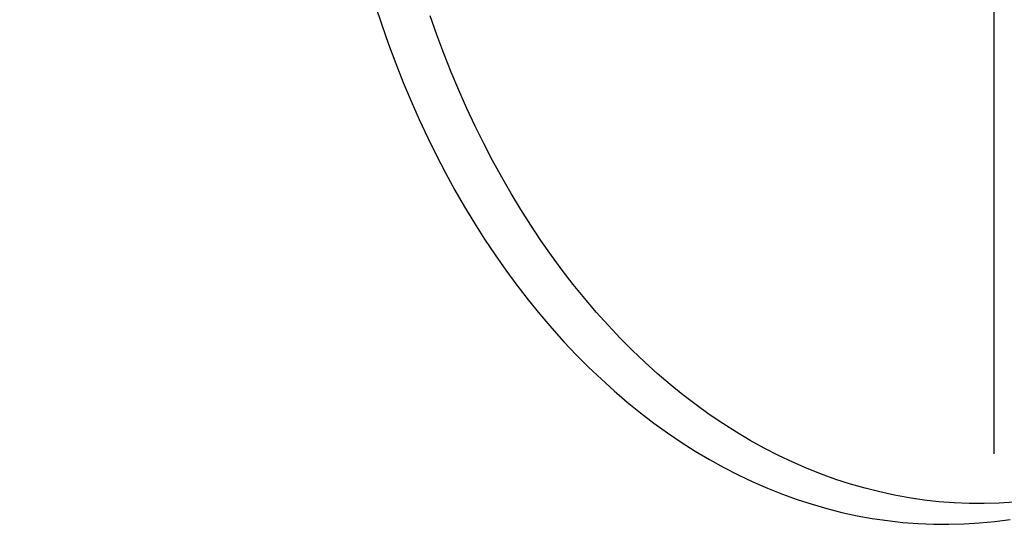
# Model space of a CAD drawing. Header units: millimetres. Extents: x -104 to 128, y -124 to 124.
# Tile 250 of 256: x 106.27 to 120.21, y -12.5 to -5.35. Entities that reach past the tile are written whole.
import ezdxf

# ---------------------------------------------------------------- set-up
doc = ezdxf.new("R2010")
doc.units = ezdxf.units.MM
doc.header["$MEASUREMENT"] = 0
doc.layers.add('Predefinito', color=5, linetype='Continuous')

msp = doc.modelspace()

# ---------------------------------------------------------------- linework, layer by layer
at = {"layer": 'Predefinito'}
msp.add_lwpolyline([(120.068, -11.5), (120.068, 11.5)], dxfattribs=at)
at = {"layer": 'Predefinito', "extrusion": (0.707107, 0, 0.707107)}
for points in [[(0, 1101.643), (-0.397, 1101.636), (-0.806, 1101.617), (-1.227, 1101.582), (-1.659, 1101.532), (-1.88, 1101.5), (-2.104, 1101.464), (-2.33, 1101.424), (-2.559, 1101.378), (-2.79, 1101.327), (-3.025, 1101.271), (-3.261, 1101.21), (-3.5, 1101.143), (-3.741, 1101.07), (-3.984, 1100.991), (-4.229, 1100.905), (-4.476, 1100.814), (-4.725, 1100.715), (-4.974, 1100.61), (-5.225, 1100.498), (-5.478, 1100.379), (-5.73, 1100.252), (-5.984, 1100.117), (-6.237, 1099.975), (-6.491, 1099.825), (-6.745, 1099.667), (-6.997, 1099.501), (-7.249, 1099.326), (-7.5, 1099.143), (-7.749, 1098.951), (-7.996, 1098.75), (-8.241, 1098.541), (-8.484, 1098.323), (-8.723, 1098.096), (-8.959, 1097.86), (-9.19, 1097.615), (-9.418, 1097.362), (-9.641, 1097.099), (-9.858, 1096.828), (-10.07, 1096.548), (-10.276, 1096.26), (-10.475, 1095.963), (-10.667, 1095.658), (-10.852, 1095.346), (-11.029, 1095.025), (-11.198, 1094.697), (-11.358, 1094.362), (-11.509, 1094.02), (-11.651, 1093.671), (-11.783, 1093.316), (-11.904, 1092.956), (-12.015, 1092.59), (-12.115, 1092.22), (-12.204, 1091.845), (-12.282, 1091.466), (-12.348, 1091.084), (-12.403, 1090.699), (-12.445, 1090.312), (-12.476, 1089.923), (-12.494, 1089.533), (-12.5, 1089.143), (-12.494, 1088.752), (-12.476, 1088.362), (-12.445, 1087.973), (-12.403, 1087.586), (-12.348, 1087.201), (-12.282, 1086.819), (-12.204, 1086.441), (-12.115, 1086.066), (-12.015, 1085.695), (-11.904, 1085.329), (-11.783, 1084.969), (-11.651, 1084.614), (-11.509, 1084.266), (-11.358, 1083.924), (-11.198, 1083.588), (-11.029, 1083.26), (-10.852, 1082.94), (-10.667, 1082.627), (-10.475, 1082.322), (-10.276, 1082.025), (-10.07, 1081.737), (-9.858, 1081.457), (-9.641, 1081.186), (-9.418, 1080.923), (-9.19, 1080.67), (-8.959, 1080.425), (-8.723, 1080.189), (-8.484, 1079.962), (-8.241, 1079.744), (-7.996, 1079.535), (-7.749, 1079.334), (-7.5, 1079.143), (-7.249, 1078.959), (-6.997, 1078.785), (-6.745, 1078.618), (-6.491, 1078.46), (-6.237, 1078.31), (-5.984, 1078.168), (-5.73, 1078.033), (-5.478, 1077.907), (-5.225, 1077.787), (-4.974, 1077.675), (-4.725, 1077.57), (-4.476, 1077.472), (-4.229, 1077.38), (-3.984, 1077.295), (-3.741, 1077.216), (-3.5, 1077.143), (-3.261, 1077.076), (-3.025, 1077.014), (-2.79, 1076.958), (-2.559, 1076.907), (-2.33, 1076.862), (-2.104, 1076.821), (-1.88, 1076.785), (-1.659, 1076.753), (-1.227, 1076.703), (-0.806, 1076.669), (-0.397, 1076.649), (0, 1076.643)], [(-1.208, 1100.579), (-1.448, 1100.551), (-1.687, 1100.518), (-1.967, 1100.473), (-2.246, 1100.421), (-2.525, 1100.362), (-2.801, 1100.296), (-3.074, 1100.224), (-3.345, 1100.145), (-3.613, 1100.06), (-3.879, 1099.969), (-4.142, 1099.871), (-4.403, 1099.766), (-4.661, 1099.656), (-4.917, 1099.539), (-5.17, 1099.415), (-5.42, 1099.285), (-5.668, 1099.149), (-5.974, 1098.969), (-6.156, 1098.856), (-6.393, 1098.702), (-6.626, 1098.542), (-6.855, 1098.376), (-7.078, 1098.206), (-7.298, 1098.03), (-7.513, 1097.85), (-7.723, 1097.664), (-7.929, 1097.472), (-8.13, 1097.276), (-8.327, 1097.074), (-8.519, 1096.868), (-8.707, 1096.656), (-8.935, 1096.383), (-9.067, 1096.216), (-9.239, 1095.991), (-9.404, 1095.762), (-9.563, 1095.529), (-9.717, 1095.294), (-9.864, 1095.054), (-10.006, 1094.812), (-10.141, 1094.566), (-10.27, 1094.316), (-10.394, 1094.064), (-10.511, 1093.807), (-10.623, 1093.548), (-10.728, 1093.285), (-10.827, 1093.018), (-10.92, 1092.75), (-11.005, 1092.48), (-11.084, 1092.209), (-11.156, 1091.936), (-11.22, 1091.663), (-11.279, 1091.388), (-11.33, 1091.112), (-11.375, 1090.835), (-11.413, 1090.556), (-11.444, 1090.277), (-11.468, 1089.996), (-11.486, 1089.713), (-11.496, 1089.43), (-11.5, 1089.146), (-11.497, 1088.862), (-11.486, 1088.579), (-11.469, 1088.298), (-11.445, 1088.017), (-11.414, 1087.738), (-11.376, 1087.459), (-11.332, 1087.182), (-11.28, 1086.906), (-11.222, 1086.631), (-11.158, 1086.357), (-11.086, 1086.084), (-11.007, 1085.812), (-10.899, 1085.474), (-10.829, 1085.273), (-10.731, 1085.007), (-10.626, 1084.744), (-10.515, 1084.485), (-10.398, 1084.229), (-10.274, 1083.977), (-10.145, 1083.727), (-10.01, 1083.481), (-9.869, 1083.239), (-9.721, 1082.999), (-9.568, 1082.763), (-9.409, 1082.53), (-9.243, 1082.3), (-9.027, 1082.018), (-8.893, 1081.852), (-8.711, 1081.635), (-8.524, 1081.423), (-8.333, 1081.217), (-8.136, 1081.015), (-7.935, 1080.819), (-7.73, 1080.628), (-7.519, 1080.442), (-7.305, 1080.26), (-7.085, 1080.084), (-6.861, 1079.914), (-6.632, 1079.748), (-6.399, 1079.587), (-6.161, 1079.432), (-5.919, 1079.283), (-5.674, 1079.14), (-5.427, 1079.004), (-5.177, 1078.874), (-4.925, 1078.75), (-4.669, 1078.633), (-4.411, 1078.522), (-4.151, 1078.418), (-3.887, 1078.32), (-3.621, 1078.228), (-3.353, 1078.142), (-3.081, 1078.063), (-2.807, 1077.99), (-2.53, 1077.924), (-2.253, 1077.865), (-1.974, 1077.813), (-1.694, 1077.768), (-1.414, 1077.73), (-1.133, 1077.699), (-0.851, 1077.674), (-0.568, 1077.657), (-0.284, 1077.646), (0, 1077.643)]]:
    msp.add_lwpolyline(points, dxfattribs=at)
at = {"layer": 'Predefinito', "extrusion": (-0.337902, 0.878433, 0.337902)}
msp.add_lwpolyline([(-103.423, 1584.844), (-103.406, 1584.859), (-103.389, 1584.873), (-103.371, 1584.887), (-103.353, 1584.901), (-103.334, 1584.914), (-103.315, 1584.927), (-103.296, 1584.94), (-103.275, 1584.952), (-103.255, 1584.964), (-103.234, 1584.975), (-103.213, 1584.986), (-103.191, 1584.997), (-103.169, 1585.007), (-103.146, 1585.017), (-103.124, 1585.026), (-103.1, 1585.034), (-103.077, 1585.043), (-103.053, 1585.05), (-103.029, 1585.057), (-103.004, 1585.063), (-102.98, 1585.069), (-102.955, 1585.074), (-102.93, 1585.079), (-102.905, 1585.083), (-102.879, 1585.086), (-102.854, 1585.089), (-102.828, 1585.091), (-102.802, 1585.092), (-102.776, 1585.093), (-102.75, 1585.093), (-102.725, 1585.092), (-102.699, 1585.091), (-102.673, 1585.089), (-102.647, 1585.086), (-102.621, 1585.083), (-102.596, 1585.079), (-102.571, 1585.074), (-102.545, 1585.069), (-102.52, 1585.063), (-102.496, 1585.057), (-102.471, 1585.049), (-102.447, 1585.042), (-102.423, 1585.033), (-102.399, 1585.024), (-102.376, 1585.015), (-102.353, 1585.005), (-102.33, 1584.994), (-102.308, 1584.983), (-102.286, 1584.972), (-102.264, 1584.96), (-102.243, 1584.947), (-102.223, 1584.934), (-102.202, 1584.921), (-102.183, 1584.907), (-102.163, 1584.893), (-102.145, 1584.879), (-102.126, 1584.864), (-102.108, 1584.849), (-102.091, 1584.833), (-102.074, 1584.818), (-102.058, 1584.802), (-102.042, 1584.786), (-102.027, 1584.769), (-102.012, 1584.753)], dxfattribs=at)
at = {"layer": 'Predefinito', "extrusion": (-0.368137, 0.853786, 0.368137)}
msp.add_lwpolyline([(-101.51, 1568.713), (-101.492, 1568.727), (-101.475, 1568.741), (-101.457, 1568.755), (-101.439, 1568.768), (-101.42, 1568.781), (-101.4, 1568.794), (-101.381, 1568.807), (-101.36, 1568.819), (-101.34, 1568.83), (-101.319, 1568.841), (-101.297, 1568.852), (-101.275, 1568.862), (-101.253, 1568.872), (-101.23, 1568.882), (-101.207, 1568.89), (-101.184, 1568.899), (-101.16, 1568.906), (-101.136, 1568.914), (-101.112, 1568.92), (-101.088, 1568.926), (-101.063, 1568.932), (-101.038, 1568.937), (-101.013, 1568.941), (-100.988, 1568.944), (-100.962, 1568.947), (-100.936, 1568.95), (-100.911, 1568.951), (-100.885, 1568.952), (-100.859, 1568.953), (-100.833, 1568.952), (-100.807, 1568.951), (-100.782, 1568.95), (-100.756, 1568.947), (-100.73, 1568.944), (-100.705, 1568.94), (-100.679, 1568.936), (-100.654, 1568.931), (-100.629, 1568.925), (-100.604, 1568.919), (-100.579, 1568.912), (-100.555, 1568.905), (-100.53, 1568.897), (-100.506, 1568.888), (-100.483, 1568.879), (-100.46, 1568.869), (-100.437, 1568.859), (-100.414, 1568.848), (-100.392, 1568.836), (-100.37, 1568.824), (-100.349, 1568.812), (-100.328, 1568.799), (-100.308, 1568.786), (-100.288, 1568.773), (-100.268, 1568.759), (-100.249, 1568.744), (-100.231, 1568.729), (-100.212, 1568.714), (-100.195, 1568.699), (-100.178, 1568.684), (-100.161, 1568.668), (-100.145, 1568.652), (-100.129, 1568.635), (-100.114, 1568.619), (-100.1, 1568.602)], dxfattribs=at)
at = {"layer": 'Predefinito', "extrusion": (-0.397478, 0.827056, 0.397478)}
msp.add_lwpolyline([(-99.357, 1551.557), (-99.34, 1551.571), (-99.322, 1551.584), (-99.304, 1551.598), (-99.285, 1551.611), (-99.266, 1551.624), (-99.247, 1551.636), (-99.227, 1551.648), (-99.206, 1551.66), (-99.185, 1551.671), (-99.164, 1551.682), (-99.143, 1551.692), (-99.121, 1551.702), (-99.098, 1551.712), (-99.075, 1551.721), (-99.052, 1551.729), (-99.029, 1551.737), (-99.005, 1551.745), (-98.981, 1551.752), (-98.957, 1551.758), (-98.932, 1551.763), (-98.907, 1551.769), (-98.882, 1551.773), (-98.857, 1551.777), (-98.832, 1551.78), (-98.806, 1551.782), (-98.78, 1551.784), (-98.755, 1551.786), (-98.729, 1551.786), (-98.703, 1551.786), (-98.677, 1551.785), (-98.651, 1551.784), (-98.626, 1551.782), (-98.6, 1551.779), (-98.574, 1551.776), (-98.549, 1551.771), (-98.523, 1551.767), (-98.498, 1551.761), (-98.473, 1551.755), (-98.448, 1551.749), (-98.424, 1551.741), (-98.399, 1551.733), (-98.375, 1551.725), (-98.351, 1551.716), (-98.328, 1551.706), (-98.305, 1551.696), (-98.282, 1551.685), (-98.26, 1551.674), (-98.238, 1551.662), (-98.216, 1551.65), (-98.195, 1551.638), (-98.175, 1551.624), (-98.154, 1551.611), (-98.135, 1551.597), (-98.115, 1551.583), (-98.096, 1551.568), (-98.078, 1551.553), (-98.06, 1551.538), (-98.043, 1551.522), (-98.026, 1551.506), (-98.01, 1551.49), (-97.994, 1551.474), (-97.978, 1551.457), (-97.964, 1551.44), (-97.949, 1551.424)], dxfattribs=at)
at = {"layer": 'Predefinito', "extrusion": (-0.452777, 0.768105, 0.452777)}
msp.add_lwpolyline([(-94.315, 1515.018), (-94.297, 1515.031), (-94.279, 1515.044), (-94.26, 1515.057), (-94.241, 1515.069), (-94.221, 1515.081), (-94.201, 1515.093), (-94.181, 1515.104), (-94.16, 1515.115), (-94.139, 1515.126), (-94.117, 1515.136), (-94.095, 1515.146), (-94.073, 1515.155), (-94.05, 1515.163), (-94.027, 1515.172), (-94.004, 1515.179), (-93.98, 1515.186), (-93.956, 1515.193), (-93.932, 1515.199), (-93.907, 1515.204), (-93.882, 1515.209), (-93.857, 1515.213), (-93.832, 1515.217), (-93.807, 1515.22), (-93.781, 1515.222), (-93.756, 1515.223), (-93.73, 1515.224), (-93.704, 1515.225), (-93.679, 1515.224), (-93.653, 1515.223), (-93.627, 1515.222), (-93.601, 1515.219), (-93.575, 1515.216), (-93.55, 1515.212), (-93.524, 1515.208), (-93.499, 1515.203), (-93.474, 1515.197), (-93.449, 1515.191), (-93.424, 1515.184), (-93.399, 1515.177), (-93.375, 1515.168), (-93.351, 1515.16), (-93.327, 1515.15), (-93.304, 1515.14), (-93.281, 1515.13), (-93.258, 1515.119), (-93.236, 1515.107), (-93.214, 1515.095), (-93.192, 1515.083), (-93.171, 1515.07), (-93.151, 1515.057), (-93.13, 1515.043), (-93.111, 1515.029), (-93.091, 1515.014), (-93.073, 1514.999), (-93.054, 1514.984), (-93.036, 1514.968), (-93.019, 1514.952), (-93.002, 1514.936), (-92.986, 1514.919), (-92.97, 1514.903), (-92.955, 1514.886), (-92.94, 1514.869), (-92.926, 1514.851), (-92.912, 1514.834)], dxfattribs=at)
at = {"layer": 'Predefinito', "extrusion": (-0.50363, 0.701935, 0.50363)}
msp.add_lwpolyline([(-88.143, 1476.265), (-88.124, 1476.278), (-88.106, 1476.29), (-88.087, 1476.302), (-88.067, 1476.314), (-88.047, 1476.325), (-88.026, 1476.336), (-88.006, 1476.346), (-87.984, 1476.356), (-87.963, 1476.366), (-87.941, 1476.375), (-87.918, 1476.384), (-87.895, 1476.392), (-87.872, 1476.4), (-87.849, 1476.407), (-87.825, 1476.413), (-87.801, 1476.419), (-87.777, 1476.425), (-87.752, 1476.43), (-87.728, 1476.434), (-87.703, 1476.438), (-87.678, 1476.441), (-87.652, 1476.443), (-87.627, 1476.445), (-87.601, 1476.446), (-87.576, 1476.447), (-87.55, 1476.447), (-87.524, 1476.446), (-87.498, 1476.444), (-87.473, 1476.442), (-87.447, 1476.439), (-87.421, 1476.436), (-87.396, 1476.432), (-87.37, 1476.427), (-87.345, 1476.422), (-87.32, 1476.416), (-87.295, 1476.409), (-87.27, 1476.401), (-87.246, 1476.393), (-87.221, 1476.385), (-87.198, 1476.376), (-87.174, 1476.366), (-87.151, 1476.355), (-87.128, 1476.345), (-87.105, 1476.333), (-87.083, 1476.321), (-87.061, 1476.309), (-87.04, 1476.296), (-87.019, 1476.282), (-86.998, 1476.268), (-86.978, 1476.254), (-86.959, 1476.239), (-86.939, 1476.224), (-86.921, 1476.209), (-86.903, 1476.193), (-86.885, 1476.177), (-86.868, 1476.161), (-86.851, 1476.144), (-86.835, 1476.127), (-86.82, 1476.11), (-86.805, 1476.093), (-86.79, 1476.075), (-86.776, 1476.057), (-86.763, 1476.039), (-86.75, 1476.021)], dxfattribs=at)
at = {"layer": 'Predefinito', "extrusion": (-0.527384, 0.666133, 0.527384)}
msp.add_lwpolyline([(-84.566, 1456.358), (-84.547, 1456.37), (-84.528, 1456.382), (-84.509, 1456.394), (-84.489, 1456.405), (-84.469, 1456.415), (-84.448, 1456.426), (-84.427, 1456.436), (-84.405, 1456.445), (-84.383, 1456.454), (-84.361, 1456.463), (-84.339, 1456.471), (-84.316, 1456.479), (-84.292, 1456.486), (-84.269, 1456.492), (-84.245, 1456.498), (-84.221, 1456.504), (-84.196, 1456.509), (-84.172, 1456.513), (-84.147, 1456.517), (-84.122, 1456.52), (-84.097, 1456.522), (-84.071, 1456.524), (-84.046, 1456.525), (-84.02, 1456.526), (-83.995, 1456.526), (-83.969, 1456.525), (-83.943, 1456.524), (-83.917, 1456.521), (-83.892, 1456.519), (-83.866, 1456.515), (-83.841, 1456.511), (-83.815, 1456.506), (-83.79, 1456.501), (-83.765, 1456.495), (-83.74, 1456.488), (-83.715, 1456.481), (-83.69, 1456.473), (-83.666, 1456.464), (-83.642, 1456.455), (-83.618, 1456.445), (-83.595, 1456.435), (-83.572, 1456.424), (-83.549, 1456.413), (-83.527, 1456.401), (-83.505, 1456.388), (-83.484, 1456.375), (-83.462, 1456.362), (-83.442, 1456.348), (-83.422, 1456.333), (-83.402, 1456.319), (-83.383, 1456.303), (-83.364, 1456.288), (-83.346, 1456.272), (-83.328, 1456.256), (-83.311, 1456.239), (-83.294, 1456.223), (-83.278, 1456.205), (-83.262, 1456.188), (-83.247, 1456.171), (-83.232, 1456.153), (-83.218, 1456.135), (-83.205, 1456.117), (-83.192, 1456.099), (-83.179, 1456.08)], dxfattribs=at)
at = {"layer": 'Predefinito', "extrusion": (-0.538836, 0.647543, 0.538836)}
msp.add_lwpolyline([(-82.641, 1446.329), (-82.622, 1446.34), (-82.603, 1446.352), (-82.583, 1446.363), (-82.563, 1446.374), (-82.543, 1446.384), (-82.522, 1446.395), (-82.501, 1446.404), (-82.479, 1446.413), (-82.457, 1446.422), (-82.435, 1446.431), (-82.412, 1446.438), (-82.389, 1446.446), (-82.365, 1446.453), (-82.342, 1446.459), (-82.318, 1446.465), (-82.294, 1446.47), (-82.269, 1446.474), (-82.245, 1446.478), (-82.22, 1446.482), (-82.195, 1446.484), (-82.169, 1446.487), (-82.144, 1446.488), (-82.118, 1446.489), (-82.093, 1446.489), (-82.067, 1446.489), (-82.042, 1446.488), (-82.016, 1446.486), (-81.99, 1446.483), (-81.965, 1446.48), (-81.939, 1446.477), (-81.913, 1446.472), (-81.888, 1446.467), (-81.863, 1446.461), (-81.838, 1446.455), (-81.813, 1446.448), (-81.788, 1446.44), (-81.764, 1446.432), (-81.74, 1446.423), (-81.716, 1446.414), (-81.692, 1446.403), (-81.669, 1446.393), (-81.646, 1446.382), (-81.623, 1446.37), (-81.601, 1446.357), (-81.58, 1446.345), (-81.558, 1446.331), (-81.537, 1446.318), (-81.517, 1446.304), (-81.497, 1446.289), (-81.477, 1446.274), (-81.458, 1446.258), (-81.44, 1446.243), (-81.422, 1446.227), (-81.404, 1446.21), (-81.387, 1446.193), (-81.371, 1446.176), (-81.355, 1446.159), (-81.339, 1446.142), (-81.324, 1446.124), (-81.31, 1446.106), (-81.296, 1446.088), (-81.283, 1446.07), (-81.27, 1446.051), (-81.258, 1446.033)], dxfattribs=at)
at = {"layer": 'Predefinito', "extrusion": (-0.544455, 0.638074, 0.544455)}
msp.add_lwpolyline([(-81.642, 1441.302), (-81.623, 1441.314), (-81.604, 1441.325), (-81.584, 1441.337), (-81.564, 1441.347), (-81.544, 1441.358), (-81.523, 1441.367), (-81.501, 1441.377), (-81.48, 1441.386), (-81.458, 1441.395), (-81.435, 1441.403), (-81.412, 1441.411), (-81.389, 1441.418), (-81.366, 1441.424), (-81.342, 1441.431), (-81.318, 1441.436), (-81.294, 1441.441), (-81.269, 1441.446), (-81.245, 1441.449), (-81.22, 1441.453), (-81.195, 1441.455), (-81.17, 1441.457), (-81.144, 1441.458), (-81.119, 1441.459), (-81.093, 1441.459), (-81.067, 1441.459), (-81.042, 1441.457), (-81.016, 1441.455), (-80.99, 1441.453), (-80.965, 1441.45), (-80.939, 1441.446), (-80.914, 1441.441), (-80.888, 1441.436), (-80.863, 1441.43), (-80.838, 1441.423), (-80.813, 1441.416), (-80.789, 1441.408), (-80.764, 1441.4), (-80.74, 1441.391), (-80.716, 1441.381), (-80.693, 1441.371), (-80.67, 1441.36), (-80.647, 1441.349), (-80.624, 1441.337), (-80.602, 1441.324), (-80.581, 1441.311), (-80.559, 1441.298), (-80.539, 1441.284), (-80.518, 1441.27), (-80.498, 1441.255), (-80.479, 1441.24), (-80.46, 1441.224), (-80.442, 1441.208), (-80.424, 1441.192), (-80.406, 1441.176), (-80.389, 1441.159), (-80.373, 1441.142), (-80.357, 1441.124), (-80.342, 1441.107), (-80.327, 1441.089), (-80.313, 1441.071), (-80.299, 1441.053), (-80.286, 1441.034), (-80.273, 1441.016), (-80.261, 1440.997)], dxfattribs=at)
at = {"layer": 'Predefinito', "extrusion": (-0.549999, 0.628493, 0.549999)}
msp.add_lwpolyline([(-80.619, 1436.274), (-80.6, 1436.285), (-80.581, 1436.297), (-80.561, 1436.308), (-80.541, 1436.318), (-80.52, 1436.328), (-80.499, 1436.338), (-80.478, 1436.348), (-80.456, 1436.357), (-80.434, 1436.365), (-80.411, 1436.373), (-80.389, 1436.381), (-80.365, 1436.388), (-80.342, 1436.394), (-80.318, 1436.4), (-80.294, 1436.405), (-80.27, 1436.41), (-80.245, 1436.415), (-80.221, 1436.418), (-80.196, 1436.421), (-80.171, 1436.424), (-80.145, 1436.426), (-80.12, 1436.427), (-80.094, 1436.427), (-80.069, 1436.427), (-80.043, 1436.426), (-80.018, 1436.425), (-79.992, 1436.423), (-79.966, 1436.42), (-79.941, 1436.416), (-79.915, 1436.412), (-79.89, 1436.408), (-79.864, 1436.402), (-79.839, 1436.396), (-79.814, 1436.389), (-79.789, 1436.382), (-79.765, 1436.374), (-79.741, 1436.365), (-79.717, 1436.356), (-79.693, 1436.346), (-79.669, 1436.336), (-79.646, 1436.325), (-79.623, 1436.313), (-79.601, 1436.301), (-79.579, 1436.289), (-79.558, 1436.276), (-79.536, 1436.262), (-79.516, 1436.248), (-79.495, 1436.234), (-79.476, 1436.219), (-79.456, 1436.203), (-79.438, 1436.188), (-79.419, 1436.172), (-79.401, 1436.155), (-79.384, 1436.139), (-79.367, 1436.122), (-79.351, 1436.105), (-79.335, 1436.087), (-79.32, 1436.069), (-79.305, 1436.051), (-79.291, 1436.033), (-79.278, 1436.015), (-79.265, 1435.997), (-79.252, 1435.978), (-79.24, 1435.959)], dxfattribs=at)
at = {"layer": 'Predefinito', "extrusion": (-0.590984, 0.549069, 0.590984)}
msp.add_lwpolyline([(-71.644, 1396.895), (-71.624, 1396.905), (-71.604, 1396.916), (-71.584, 1396.925), (-71.563, 1396.935), (-71.542, 1396.944), (-71.52, 1396.952), (-71.498, 1396.96), (-71.476, 1396.968), (-71.454, 1396.975), (-71.431, 1396.982), (-71.408, 1396.988), (-71.384, 1396.994), (-71.36, 1396.999), (-71.336, 1397.003), (-71.312, 1397.007), (-71.287, 1397.011), (-71.263, 1397.013), (-71.238, 1397.016), (-71.213, 1397.017), (-71.187, 1397.018), (-71.162, 1397.018), (-71.137, 1397.018), (-71.111, 1397.017), (-71.086, 1397.015), (-71.06, 1397.013), (-71.035, 1397.01), (-71.009, 1397.007), (-70.984, 1397.002), (-70.958, 1396.997), (-70.933, 1396.992), (-70.908, 1396.985), (-70.883, 1396.979), (-70.858, 1396.971), (-70.834, 1396.963), (-70.809, 1396.954), (-70.785, 1396.945), (-70.762, 1396.935), (-70.738, 1396.924), (-70.715, 1396.913), (-70.692, 1396.901), (-70.67, 1396.889), (-70.648, 1396.876), (-70.626, 1396.862), (-70.605, 1396.849), (-70.584, 1396.834), (-70.564, 1396.819), (-70.544, 1396.804), (-70.525, 1396.789), (-70.506, 1396.773), (-70.487, 1396.756), (-70.47, 1396.739), (-70.452, 1396.722), (-70.435, 1396.705), (-70.419, 1396.687), (-70.403, 1396.669), (-70.388, 1396.651), (-70.373, 1396.633), (-70.359, 1396.614), (-70.346, 1396.595), (-70.333, 1396.577), (-70.32, 1396.557), (-70.308, 1396.538), (-70.297, 1396.519), (-70.286, 1396.5)], dxfattribs=at)
at = {"layer": 'Predefinito', "extrusion": (0.626051, -0.464888, -0.626051)}
msp.add_lwpolyline([(61.154, 1359.907), (61.133, 1359.917), (61.113, 1359.925), (61.092, 1359.934), (61.07, 1359.942), (61.049, 1359.949), (61.027, 1359.956), (61.004, 1359.963), (60.981, 1359.969), (60.958, 1359.975), (60.935, 1359.98), (60.912, 1359.984), (60.888, 1359.988), (60.864, 1359.992), (60.839, 1359.995), (60.815, 1359.997), (60.79, 1359.999), (60.765, 1360), (60.74, 1360.001), (60.715, 1360.001), (60.69, 1360), (60.665, 1359.998), (60.639, 1359.996), (60.614, 1359.994), (60.589, 1359.99), (60.563, 1359.986), (60.538, 1359.982), (60.513, 1359.976), (60.488, 1359.97), (60.463, 1359.964), (60.438, 1359.956), (60.413, 1359.949), (60.389, 1359.94), (60.365, 1359.931), (60.341, 1359.921), (60.317, 1359.911), (60.294, 1359.9), (60.271, 1359.888), (60.248, 1359.876), (60.226, 1359.863), (60.204, 1359.85), (60.182, 1359.836), (60.161, 1359.822), (60.14, 1359.807), (60.12, 1359.792), (60.1, 1359.776), (60.081, 1359.76), (60.062, 1359.743), (60.044, 1359.726), (60.026, 1359.709), (60.009, 1359.692), (59.992, 1359.674), (59.976, 1359.655), (59.961, 1359.637), (59.945, 1359.618), (59.931, 1359.599), (59.917, 1359.58), (59.904, 1359.561), (59.891, 1359.541), (59.878, 1359.522), (59.867, 1359.502), (59.856, 1359.482), (59.845, 1359.462), (59.835, 1359.442), (59.825, 1359.422)], dxfattribs=at)
at = {"layer": 'Predefinito', "extrusion": (0.655227, -0.375972, -0.655227)}
msp.add_lwpolyline([(48.993, 1326.564), (48.972, 1326.571), (48.95, 1326.578), (48.929, 1326.585), (48.907, 1326.591), (48.885, 1326.597), (48.862, 1326.603), (48.839, 1326.608), (48.816, 1326.612), (48.793, 1326.616), (48.769, 1326.619), (48.745, 1326.622), (48.721, 1326.624), (48.697, 1326.626), (48.673, 1326.627), (48.648, 1326.628), (48.623, 1326.627), (48.598, 1326.627), (48.573, 1326.625), (48.548, 1326.623), (48.523, 1326.621), (48.498, 1326.617), (48.473, 1326.613), (48.448, 1326.609), (48.423, 1326.604), (48.398, 1326.598), (48.373, 1326.591), (48.348, 1326.584), (48.324, 1326.576), (48.299, 1326.568), (48.275, 1326.558), (48.251, 1326.549), (48.228, 1326.538), (48.204, 1326.527), (48.181, 1326.516), (48.158, 1326.504), (48.136, 1326.491), (48.114, 1326.478), (48.092, 1326.464), (48.071, 1326.449), (48.05, 1326.434), (48.029, 1326.419), (48.009, 1326.403), (47.99, 1326.387), (47.971, 1326.37), (47.952, 1326.353), (47.934, 1326.335), (47.917, 1326.318), (47.9, 1326.299), (47.883, 1326.281), (47.868, 1326.262), (47.852, 1326.243), (47.838, 1326.224), (47.823, 1326.204), (47.81, 1326.184), (47.797, 1326.164), (47.784, 1326.144), (47.772, 1326.124), (47.761, 1326.103), (47.75, 1326.083), (47.74, 1326.062), (47.73, 1326.042), (47.721, 1326.021), (47.713, 1326), (47.705, 1325.98)], dxfattribs=at)
at = {"layer": 'Predefinito', "extrusion": (0.661588, -0.352993, -0.661588)}
msp.add_lwpolyline([(45.677, 1318.954), (45.656, 1318.961), (45.634, 1318.968), (45.613, 1318.974), (45.591, 1318.98), (45.568, 1318.985), (45.546, 1318.99), (45.523, 1318.995), (45.499, 1318.998), (45.476, 1319.002), (45.452, 1319.005), (45.428, 1319.007), (45.404, 1319.009), (45.38, 1319.01), (45.356, 1319.011), (45.331, 1319.011), (45.306, 1319.01), (45.281, 1319.009), (45.256, 1319.007), (45.231, 1319.004), (45.206, 1319.001), (45.181, 1318.997), (45.156, 1318.993), (45.131, 1318.988), (45.106, 1318.982), (45.082, 1318.976), (45.057, 1318.969), (45.032, 1318.961), (45.008, 1318.953), (44.984, 1318.944), (44.96, 1318.934), (44.936, 1318.924), (44.912, 1318.913), (44.889, 1318.901), (44.866, 1318.889), (44.844, 1318.877), (44.821, 1318.863), (44.8, 1318.85), (44.778, 1318.835), (44.757, 1318.821), (44.737, 1318.805), (44.716, 1318.789), (44.697, 1318.773), (44.678, 1318.757), (44.659, 1318.739), (44.641, 1318.722), (44.623, 1318.704), (44.606, 1318.686), (44.589, 1318.667), (44.573, 1318.648), (44.558, 1318.629), (44.543, 1318.61), (44.529, 1318.59), (44.515, 1318.57), (44.502, 1318.55), (44.489, 1318.53), (44.477, 1318.51), (44.466, 1318.489), (44.455, 1318.468), (44.444, 1318.448), (44.434, 1318.427), (44.425, 1318.406), (44.417, 1318.385), (44.408, 1318.364), (44.401, 1318.344)], dxfattribs=at)
at = {"layer": 'Predefinito', "extrusion": (-0.664625, 0.341389, 0.664625)}
msp.add_lwpolyline([(-43.976, 1315.273), (-43.955, 1315.28), (-43.934, 1315.286), (-43.912, 1315.292), (-43.89, 1315.298), (-43.868, 1315.303), (-43.845, 1315.308), (-43.822, 1315.312), (-43.799, 1315.316), (-43.775, 1315.319), (-43.752, 1315.321), (-43.728, 1315.324), (-43.704, 1315.325), (-43.679, 1315.326), (-43.655, 1315.326), (-43.63, 1315.326), (-43.605, 1315.325), (-43.581, 1315.324), (-43.556, 1315.321), (-43.531, 1315.319), (-43.506, 1315.315), (-43.481, 1315.311), (-43.456, 1315.307), (-43.431, 1315.301), (-43.406, 1315.295), (-43.381, 1315.289), (-43.356, 1315.281), (-43.332, 1315.273), (-43.308, 1315.265), (-43.284, 1315.255), (-43.26, 1315.246), (-43.236, 1315.235), (-43.213, 1315.224), (-43.189, 1315.212), (-43.167, 1315.2), (-43.144, 1315.187), (-43.122, 1315.174), (-43.101, 1315.16), (-43.079, 1315.145), (-43.058, 1315.13), (-43.038, 1315.115), (-43.018, 1315.099), (-42.999, 1315.082), (-42.98, 1315.065), (-42.961, 1315.048), (-42.943, 1315.03), (-42.926, 1315.012), (-42.909, 1314.994), (-42.892, 1314.975), (-42.876, 1314.956), (-42.861, 1314.937), (-42.847, 1314.917), (-42.832, 1314.897), (-42.819, 1314.877), (-42.806, 1314.857), (-42.793, 1314.837), (-42.782, 1314.816), (-42.77, 1314.796), (-42.76, 1314.775), (-42.749, 1314.754), (-42.74, 1314.733), (-42.731, 1314.712), (-42.722, 1314.691), (-42.714, 1314.67), (-42.707, 1314.649)], dxfattribs=at)
at = {"layer": 'Predefinito', "extrusion": (-0.667562, 0.329731, 0.667562)}
msp.add_lwpolyline([(-42.251, 1311.685), (-42.23, 1311.692), (-42.209, 1311.698), (-42.187, 1311.704), (-42.165, 1311.71), (-42.142, 1311.715), (-42.12, 1311.719), (-42.097, 1311.723), (-42.073, 1311.726), (-42.05, 1311.729), (-42.026, 1311.732), (-42.002, 1311.734), (-41.978, 1311.735), (-41.954, 1311.736), (-41.929, 1311.736), (-41.905, 1311.735), (-41.88, 1311.734), (-41.855, 1311.732), (-41.83, 1311.73), (-41.805, 1311.727), (-41.78, 1311.723), (-41.755, 1311.719), (-41.73, 1311.714), (-41.705, 1311.708), (-41.681, 1311.702), (-41.656, 1311.695), (-41.631, 1311.687), (-41.607, 1311.679), (-41.583, 1311.67), (-41.559, 1311.661), (-41.535, 1311.651), (-41.511, 1311.64), (-41.488, 1311.629), (-41.465, 1311.617), (-41.443, 1311.604), (-41.42, 1311.591), (-41.398, 1311.577), (-41.377, 1311.563), (-41.356, 1311.548), (-41.335, 1311.533), (-41.315, 1311.517), (-41.295, 1311.501), (-41.276, 1311.485), (-41.257, 1311.467), (-41.238, 1311.45), (-41.221, 1311.432), (-41.203, 1311.414), (-41.187, 1311.395), (-41.17, 1311.376), (-41.155, 1311.357), (-41.14, 1311.338), (-41.125, 1311.318), (-41.111, 1311.298), (-41.098, 1311.278), (-41.085, 1311.258), (-41.073, 1311.237), (-41.061, 1311.216), (-41.05, 1311.196), (-41.04, 1311.175), (-41.03, 1311.154), (-41.021, 1311.133), (-41.012, 1311.112), (-41.003, 1311.091), (-40.996, 1311.07), (-40.989, 1311.049)], dxfattribs=at)
at = {"layer": 'Predefinito', "extrusion": (0.678236, -0.282827, -0.678236)}
msp.add_lwpolyline([(35.146, 1298.388), (35.125, 1298.394), (35.103, 1298.399), (35.081, 1298.404), (35.058, 1298.409), (35.036, 1298.412), (35.013, 1298.416), (34.99, 1298.419), (34.966, 1298.421), (34.943, 1298.423), (34.919, 1298.425), (34.895, 1298.425), (34.871, 1298.426), (34.846, 1298.425), (34.822, 1298.424), (34.797, 1298.423), (34.773, 1298.421), (34.748, 1298.418), (34.723, 1298.414), (34.698, 1298.41), (34.674, 1298.405), (34.649, 1298.4), (34.624, 1298.394), (34.6, 1298.387), (34.575, 1298.38), (34.551, 1298.372), (34.526, 1298.363), (34.502, 1298.354), (34.479, 1298.344), (34.455, 1298.334), (34.432, 1298.323), (34.409, 1298.311), (34.386, 1298.299), (34.363, 1298.286), (34.341, 1298.272), (34.32, 1298.258), (34.298, 1298.243), (34.277, 1298.228), (34.257, 1298.213), (34.237, 1298.197), (34.217, 1298.18), (34.198, 1298.163), (34.18, 1298.146), (34.162, 1298.128), (34.144, 1298.109), (34.127, 1298.091), (34.111, 1298.072), (34.095, 1298.053), (34.079, 1298.033), (34.065, 1298.013), (34.05, 1297.993), (34.037, 1297.973), (34.024, 1297.952), (34.011, 1297.931), (33.999, 1297.911), (33.988, 1297.89), (33.977, 1297.868), (33.967, 1297.847), (33.957, 1297.826), (33.948, 1297.805), (33.94, 1297.783), (33.932, 1297.762), (33.925, 1297.74), (33.918, 1297.719), (33.912, 1297.698)], dxfattribs=at)
at = {"layer": 'Predefinito', "extrusion": (0.694536, -0.187724, -0.694536)}
msp.add_lwpolyline([(20.026, 1277.176), (20.004, 1277.18), (19.982, 1277.183), (19.96, 1277.186), (19.937, 1277.188), (19.914, 1277.19), (19.891, 1277.192), (19.868, 1277.193), (19.844, 1277.193), (19.82, 1277.193), (19.797, 1277.192), (19.773, 1277.191), (19.748, 1277.189), (19.724, 1277.186), (19.7, 1277.183), (19.676, 1277.179), (19.651, 1277.175), (19.627, 1277.17), (19.603, 1277.164), (19.578, 1277.158), (19.554, 1277.151), (19.53, 1277.143), (19.506, 1277.135), (19.482, 1277.126), (19.458, 1277.117), (19.435, 1277.106), (19.411, 1277.096), (19.388, 1277.084), (19.365, 1277.072), (19.343, 1277.06), (19.321, 1277.046), (19.299, 1277.033), (19.277, 1277.018), (19.256, 1277.003), (19.235, 1276.988), (19.215, 1276.972), (19.195, 1276.956), (19.175, 1276.939), (19.156, 1276.921), (19.138, 1276.903), (19.12, 1276.885), (19.102, 1276.866), (19.085, 1276.847), (19.069, 1276.828), (19.053, 1276.808), (19.038, 1276.788), (19.023, 1276.768), (19.009, 1276.747), (18.996, 1276.726), (18.983, 1276.705), (18.97, 1276.684), (18.959, 1276.662), (18.947, 1276.641), (18.937, 1276.619), (18.927, 1276.597), (18.917, 1276.575), (18.909, 1276.553), (18.9, 1276.531), (18.893, 1276.509), (18.886, 1276.487), (18.879, 1276.465), (18.873, 1276.443), (18.868, 1276.421), (18.863, 1276.399), (18.859, 1276.377)], dxfattribs=at)
at = {"layer": 'Predefinito', "extrusion": (-0.704179, 0.090912, 0.704179)}
msp.add_lwpolyline([(-3.921, 1263.78), (-3.899, 1263.782), (-3.876, 1263.783), (-3.854, 1263.784), (-3.831, 1263.784), (-3.808, 1263.784), (-3.785, 1263.783), (-3.762, 1263.782), (-3.738, 1263.78), (-3.715, 1263.777), (-3.691, 1263.774), (-3.667, 1263.771), (-3.643, 1263.766), (-3.62, 1263.762), (-3.596, 1263.756), (-3.572, 1263.75), (-3.548, 1263.743), (-3.524, 1263.736), (-3.501, 1263.728), (-3.477, 1263.719), (-3.453, 1263.71), (-3.43, 1263.7), (-3.407, 1263.69), (-3.384, 1263.679), (-3.361, 1263.667), (-3.339, 1263.655), (-3.317, 1263.642), (-3.295, 1263.628), (-3.273, 1263.614), (-3.252, 1263.6), (-3.231, 1263.584), (-3.21, 1263.569), (-3.19, 1263.552), (-3.171, 1263.535), (-3.151, 1263.518), (-3.133, 1263.5), (-3.114, 1263.482), (-3.097, 1263.463), (-3.079, 1263.444), (-3.063, 1263.425), (-3.046, 1263.405), (-3.031, 1263.385), (-3.016, 1263.364), (-3.001, 1263.343), (-2.987, 1263.322), (-2.974, 1263.3), (-2.961, 1263.279), (-2.949, 1263.257), (-2.938, 1263.235), (-2.927, 1263.213), (-2.917, 1263.19), (-2.907, 1263.168), (-2.898, 1263.145), (-2.889, 1263.122), (-2.882, 1263.1), (-2.874, 1263.077), (-2.868, 1263.054), (-2.862, 1263.032), (-2.856, 1263.009), (-2.851, 1262.986), (-2.847, 1262.964), (-2.843, 1262.941), (-2.84, 1262.919), (-2.837, 1262.897), (-2.835, 1262.875)], dxfattribs=at)
at = {"layer": 'Predefinito', "extrusion": (-0.706487, 0.041862, 0.706487)}
msp.add_lwpolyline([(4.388, 1260.231), (4.41, 1260.231), (4.432, 1260.232), (4.455, 1260.231), (4.478, 1260.23), (4.501, 1260.229), (4.524, 1260.227), (4.547, 1260.225), (4.57, 1260.222), (4.594, 1260.218), (4.617, 1260.214), (4.641, 1260.209), (4.664, 1260.204), (4.688, 1260.198), (4.712, 1260.191), (4.735, 1260.184), (4.759, 1260.176), (4.782, 1260.168), (4.805, 1260.158), (4.828, 1260.149), (4.851, 1260.138), (4.874, 1260.127), (4.897, 1260.116), (4.919, 1260.104), (4.941, 1260.091), (4.963, 1260.077), (4.985, 1260.063), (5.006, 1260.049), (5.027, 1260.034), (5.048, 1260.018), (5.068, 1260.002), (5.087, 1259.985), (5.107, 1259.968), (5.125, 1259.95), (5.144, 1259.932), (5.162, 1259.913), (5.179, 1259.894), (5.196, 1259.874), (5.212, 1259.854), (5.228, 1259.834), (5.243, 1259.813), (5.258, 1259.792), (5.272, 1259.771), (5.285, 1259.75), (5.298, 1259.728), (5.31, 1259.706), (5.322, 1259.683), (5.333, 1259.661), (5.343, 1259.638), (5.353, 1259.616), (5.362, 1259.593), (5.371, 1259.57), (5.379, 1259.547), (5.386, 1259.524), (5.393, 1259.501), (5.399, 1259.478), (5.405, 1259.455), (5.41, 1259.432), (5.414, 1259.409), (5.418, 1259.386), (5.421, 1259.363), (5.424, 1259.34), (5.426, 1259.318), (5.428, 1259.296), (5.429, 1259.273)], dxfattribs=at)
at = {"layer": 'Predefinito', "extrusion": (0.707003, -0.017173, -0.707003)}
msp.add_lwpolyline([(-8.583, 1259.277), (-8.605, 1259.278), (-8.627, 1259.277), (-8.65, 1259.276), (-8.673, 1259.275), (-8.696, 1259.273), (-8.719, 1259.271), (-8.742, 1259.268), (-8.765, 1259.264), (-8.788, 1259.26), (-8.812, 1259.255), (-8.835, 1259.25), (-8.859, 1259.244), (-8.882, 1259.237), (-8.905, 1259.23), (-8.929, 1259.222), (-8.952, 1259.214), (-8.975, 1259.205), (-8.998, 1259.195), (-9.021, 1259.185), (-9.044, 1259.174), (-9.066, 1259.162), (-9.089, 1259.15), (-9.111, 1259.137), (-9.133, 1259.124), (-9.154, 1259.11), (-9.175, 1259.095), (-9.196, 1259.08), (-9.217, 1259.065), (-9.237, 1259.048), (-9.257, 1259.032), (-9.276, 1259.014), (-9.295, 1258.997), (-9.313, 1258.979), (-9.331, 1258.96), (-9.348, 1258.941), (-9.365, 1258.921), (-9.382, 1258.901), (-9.397, 1258.881), (-9.413, 1258.86), (-9.427, 1258.839), (-9.441, 1258.818), (-9.455, 1258.796), (-9.468, 1258.774), (-9.48, 1258.752), (-9.492, 1258.73), (-9.503, 1258.707), (-9.513, 1258.684), (-9.523, 1258.662), (-9.532, 1258.639), (-9.541, 1258.616), (-9.549, 1258.592), (-9.556, 1258.569), (-9.563, 1258.546), (-9.569, 1258.523), (-9.575, 1258.5), (-9.58, 1258.476), (-9.584, 1258.453), (-9.588, 1258.43), (-9.591, 1258.407), (-9.594, 1258.385), (-9.596, 1258.362), (-9.598, 1258.339), (-9.599, 1258.317), (-9.6, 1258.295)], dxfattribs=at)
at = {"layer": 'Predefinito', "extrusion": (0.707099, -0.004793, -0.707099)}
msp.add_lwpolyline([(-10.686, 1259.01), (-10.708, 1259.01), (-10.731, 1259.009), (-10.753, 1259.008), (-10.776, 1259.007), (-10.799, 1259.004), (-10.822, 1259.002), (-10.845, 1258.998), (-10.868, 1258.994), (-10.891, 1258.99), (-10.915, 1258.985), (-10.938, 1258.979), (-10.961, 1258.973), (-10.985, 1258.966), (-11.008, 1258.958), (-11.031, 1258.95), (-11.054, 1258.942), (-11.077, 1258.932), (-11.1, 1258.922), (-11.123, 1258.912), (-11.146, 1258.901), (-11.168, 1258.889), (-11.19, 1258.876), (-11.212, 1258.863), (-11.234, 1258.85), (-11.255, 1258.836), (-11.276, 1258.821), (-11.297, 1258.805), (-11.317, 1258.79), (-11.337, 1258.773), (-11.357, 1258.756), (-11.376, 1258.739), (-11.395, 1258.721), (-11.413, 1258.702), (-11.43, 1258.683), (-11.447, 1258.664), (-11.464, 1258.644), (-11.48, 1258.624), (-11.496, 1258.603), (-11.511, 1258.583), (-11.525, 1258.561), (-11.539, 1258.54), (-11.552, 1258.518), (-11.565, 1258.496), (-11.577, 1258.474), (-11.588, 1258.451), (-11.599, 1258.429), (-11.609, 1258.406), (-11.619, 1258.383), (-11.628, 1258.36), (-11.636, 1258.336), (-11.644, 1258.313), (-11.651, 1258.29), (-11.657, 1258.267), (-11.663, 1258.243), (-11.669, 1258.22), (-11.673, 1258.197), (-11.677, 1258.174), (-11.681, 1258.151), (-11.684, 1258.128), (-11.686, 1258.105), (-11.688, 1258.082), (-11.69, 1258.06), (-11.69, 1258.037), (-11.691, 1258.015)], dxfattribs=at)
at = {"layer": 'Predefinito', "extrusion": (0.707087, 0.007569, -0.707087)}
msp.add_lwpolyline([(-12.785, 1258.884), (-12.807, 1258.883), (-12.829, 1258.882), (-12.852, 1258.881), (-12.875, 1258.879), (-12.898, 1258.877), (-12.921, 1258.873), (-12.944, 1258.87), (-12.967, 1258.866), (-12.99, 1258.861), (-13.013, 1258.856), (-13.036, 1258.85), (-13.06, 1258.843), (-13.083, 1258.836), (-13.106, 1258.828), (-13.129, 1258.82), (-13.152, 1258.811), (-13.175, 1258.801), (-13.198, 1258.791), (-13.221, 1258.78), (-13.243, 1258.769), (-13.266, 1258.756), (-13.288, 1258.744), (-13.309, 1258.73), (-13.331, 1258.717), (-13.352, 1258.702), (-13.373, 1258.687), (-13.393, 1258.671), (-13.414, 1258.655), (-13.433, 1258.639), (-13.453, 1258.621), (-13.471, 1258.604), (-13.49, 1258.585), (-13.508, 1258.567), (-13.525, 1258.548), (-13.542, 1258.528), (-13.558, 1258.508), (-13.574, 1258.488), (-13.59, 1258.467), (-13.604, 1258.446), (-13.618, 1258.425), (-13.632, 1258.403), (-13.645, 1258.381), (-13.657, 1258.359), (-13.669, 1258.336), (-13.68, 1258.314), (-13.691, 1258.291), (-13.701, 1258.268), (-13.71, 1258.245), (-13.719, 1258.222), (-13.727, 1258.198), (-13.734, 1258.175), (-13.741, 1258.152), (-13.747, 1258.128), (-13.753, 1258.105), (-13.758, 1258.082), (-13.762, 1258.058), (-13.766, 1258.035), (-13.769, 1258.012), (-13.772, 1257.989), (-13.774, 1257.966), (-13.776, 1257.943), (-13.777, 1257.921), (-13.777, 1257.898), (-13.777, 1257.876)], dxfattribs=at)
at = {"layer": 'Predefinito', "extrusion": (0, 1, 0)}
msp.add_lwpolyline([(0.198, 0), (0.183, 1520.521), (0.138, 1521.752), (0.062, 1522.982), (-0.044, 1524.21), (-0.179, 1525.434), (-0.345, 1526.655), (-0.541, 1527.871), (-0.766, 1529.082), (-1.022, 1530.288), (-1.306, 1531.486), (-1.62, 1532.678), (-1.963, 1533.861), (-2.335, 1535.036), (-2.736, 1536.201), (-3.165, 1537.355), (-3.623, 1538.499), (-4.108, 1539.632), (-4.621, 1540.752), (-5.162, 1541.859), (-5.729, 1542.953), (-6.323, 1544.032), (-6.944, 1545.096), (-7.59, 1546.145), (-8.262, 1547.178), (-8.959, 1548.194), (-9.68, 1549.192), (-10.426, 1550.173), (-11.196, 1551.135), (-11.99, 1552.077), (-12.806, 1553), (-13.857, 1554.125), (-119.361, 1659.641)], dxfattribs=at)
at = {"layer": 'Predefinito'}
for points in [[(111.307, -5.15, 1667.695), (111.399, -5.428, 1667.603), (111.495, -5.702, 1667.507), (111.597, -5.973, 1667.405), (111.703, -6.242, 1667.299), (111.814, -6.508, 1667.188), (111.931, -6.77, 1667.072), (112.051, -7.026, 1666.951), (112.175, -7.278, 1666.827), (112.303, -7.525, 1666.699), (112.435, -7.767, 1666.567), (112.572, -8.004, 1666.43), (112.712, -8.236, 1666.29), (112.856, -8.463, 1666.146), (113.004, -8.686, 1665.998), (113.157, -8.903, 1665.845), (113.313, -9.115, 1665.689), (113.473, -9.323, 1665.529), (113.637, -9.525, 1665.365), (113.806, -9.723, 1665.196), (113.977, -9.914, 1665.025), (114.151, -10.098, 1664.851), (114.328, -10.276, 1664.674), (114.508, -10.447, 1664.494), (114.69, -10.612, 1664.312), (114.875, -10.77, 1664.127), (115.062, -10.922, 1663.94), (115.252, -11.067, 1663.75), (115.444, -11.206, 1663.558), (115.64, -11.338, 1663.363), (115.837, -11.464, 1663.165), (116.038, -11.583, 1662.964), (116.241, -11.695, 1662.761), (116.446, -11.801, 1662.556), (116.653, -11.899, 1662.349), (116.861, -11.99, 1662.141), (117.07, -12.073, 1661.932), (117.279, -12.148, 1661.723), (117.49, -12.217, 1661.512), (117.702, -12.278, 1661.3), (117.914, -12.331, 1661.088), (118.128, -12.378, 1660.874), (118.342, -12.417, 1660.66), (118.557, -12.448, 1660.445), (118.774, -12.472, 1660.228), (118.991, -12.489, 1660.011), (119.209, -12.498, 1659.793), (119.428, -12.5, 1659.574), (119.646, -12.494, 1659.356), (119.863, -12.48, 1659.139), (120.079, -12.459, 1658.923), (120.294, -12.43, 1658.708)], [(120.351, -12.187, 1659.651), (120.139, -12.201, 1659.863), (119.926, -12.207, 1660.076), (119.713, -12.205, 1660.289), (119.5, -12.196, 1660.503), (119.287, -12.18, 1660.715), (119.076, -12.157, 1660.926), (118.866, -12.126, 1661.136), (118.657, -12.088, 1661.346), (118.448, -12.042, 1661.554), (118.241, -11.99, 1661.762), (118.034, -11.931, 1661.968), (117.828, -11.864, 1662.174), (117.623, -11.79, 1662.379), (117.42, -11.709, 1662.582), (117.217, -11.62, 1662.785), (117.015, -11.524, 1662.987), (116.814, -11.421, 1663.188), (116.616, -11.311, 1663.386), (116.42, -11.195, 1663.582), (116.227, -11.072, 1663.775), (116.036, -10.943, 1663.966), (115.848, -10.808, 1664.154), (115.663, -10.666, 1664.339), (115.48, -10.518, 1664.522), (115.299, -10.363, 1664.703), (115.122, -10.202, 1664.881), (114.946, -10.035, 1665.056), (114.774, -9.862, 1665.229), (114.603, -9.681, 1665.399), (114.436, -9.495, 1665.566), (114.272, -9.302, 1665.731), (114.111, -9.104, 1665.891), (113.955, -8.902, 1666.048), (113.802, -8.694, 1666.2), (113.653, -8.482, 1666.349), (113.509, -8.265, 1666.493), (113.368, -8.043, 1666.634), (113.231, -7.817, 1666.771), (113.098, -7.585, 1666.904), (112.969, -7.349, 1667.034), (112.843, -7.108, 1667.159), (112.722, -6.862, 1667.28), (112.605, -6.611, 1667.397), (112.491, -6.355, 1667.511), (112.382, -6.096, 1667.62), (112.279, -5.833, 1667.724), (112.18, -5.568, 1667.823), (112.085, -5.3, 1667.917)]]:
    msp.add_polyline3d(points, dxfattribs=at)

doc.saveas('drawing.dxf')
